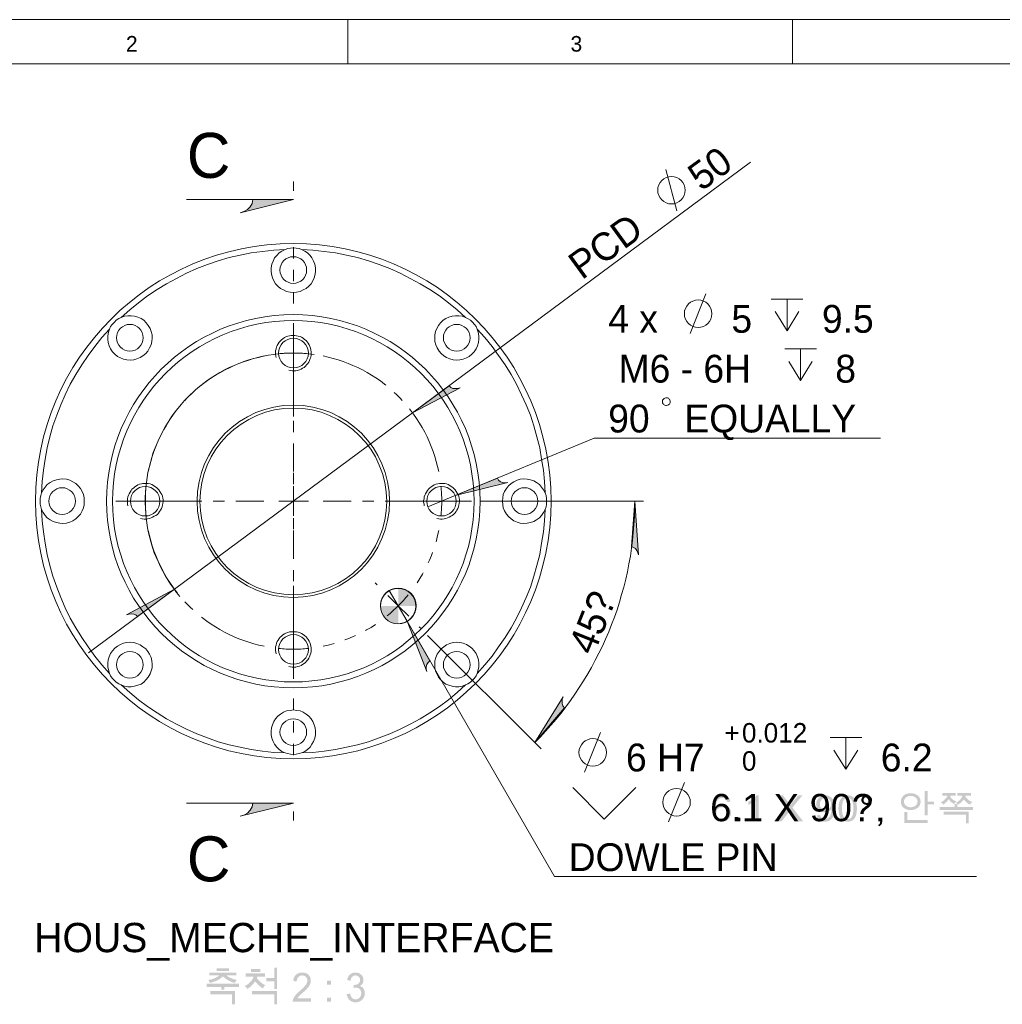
# Model space of a CAD drawing. Header units: millimetres. Extents: x 5 to 419, y 1 to 291.
# Tile 6 of 25: x 73 to 183, y 180 to 291. Entities that reach past the tile are written whole.
import ezdxf

# ---------------------------------------------------------------- set-up
doc = ezdxf.new("R2010")
doc.units = ezdxf.units.MM

msp = doc.modelspace()

# ---------------------------------------------------------------- hatches: boundary and pattern name
h = msp.add_hatch(color=7)
h.paths.add_polyline_path([(97.68, 269.35), (98.11, 269.49), (98.5, 269.7), (98.81, 270.02), (99.02, 270.4), (99.1, 270.86), (103.68, 270.86)])
h.paths.add_polyline_path([(97.68, 201.44), (98.11, 201.58), (98.5, 201.79), (98.81, 202.11), (99.02, 202.49), (99.1, 202.92), (103.68, 202.92)])
at = {"true_color": 0x808080}
h = msp.add_hatch(color=8, dxfattribs=at)
h.paths.add_polyline_path([(84.91, 224.12), (85.2, 224.19), (85.44, 224.23), (85.72, 224.19), (85.97, 224.08), (86.15, 223.91), (90.28, 226.98)])
h.paths.add_polyline_path([(122.41, 249.66), (122.13, 249.59), (121.88, 249.56), (121.6, 249.59), (121.39, 249.7), (121.18, 249.87), (117.05, 246.84)])
h = msp.add_hatch(color=8, dxfattribs=at)
h.paths.add_polyline_path([(118.67, 217.73), (118.6, 218.02), (118.6, 218.26), (118.67, 218.51), (118.82, 218.76), (119.03, 218.93), (116.45, 223.38)])
h.paths.add_polyline_path([(127.78, 239.01), (127.49, 238.97), (127.21, 239.01), (126.96, 239.08), (126.75, 239.25), (126.61, 239.5), (121.88, 237.53)])
h = msp.add_hatch(color=8, dxfattribs=at)
h.paths.add_polyline_path([(134.02, 214.88), (133.91, 214.63), (133.88, 214.38), (133.88, 214.1), (133.99, 213.85), (134.16, 213.64), (130.81, 209.73)])
h.paths.add_polyline_path([(142.49, 230.86), (142.42, 231.1), (142.31, 231.35), (142.13, 231.56), (141.92, 231.7), (141.68, 231.78), (142.06, 236.89)])
h = msp.add_hatch(color=7)
h.paths.add_polyline_path([(113.45, 225.11), (113.45, 224.9), (113.49, 224.68), (113.56, 224.47), (113.63, 224.3), (113.74, 224.12), (113.84, 223.94), (113.98, 223.77), (114.12, 223.63), (114.26, 223.48), (114.44, 223.38), (114.65, 223.27), (114.83, 223.2), (115.04, 223.17), (115.25, 223.13), (115.46, 223.1), (115.46, 225.11)])
h.paths.add_polyline_path([(117.44, 225.11), (117.44, 225.32), (117.4, 225.53), (117.37, 225.74), (117.26, 225.92), (117.19, 226.1), (117.09, 226.27), (116.95, 226.45), (116.8, 226.59), (116.63, 226.73), (116.45, 226.84), (116.28, 226.94), (116.06, 227.01), (115.85, 227.05), (115.68, 227.08), (115.46, 227.12), (115.46, 225.11)])
h = msp.add_hatch(color=8, dxfattribs=at)
h.paths.add_polyline_path([(175.71, 202.77), (175, 202.77), (175, 201.55), (174.66, 201.55), (174.66, 204.29), (175, 204.29), (175, 203.09), (175.71, 203.09)])
h.paths.add_polyline_path([(174.21, 203.09), (174.19, 202.9), (174.13, 202.72), (174.04, 202.56), (173.9, 202.41), (173.74, 202.29), (173.55, 202.21), (173.34, 202.16), (173.1, 202.14), (172.85, 202.16), (172.64, 202.21), (172.45, 202.29), (172.29, 202.41), (172.15, 202.55), (172.06, 202.72), (172, 202.9), (171.99, 203.1), (172, 203.29), (172.06, 203.47), (172.16, 203.62), (172.3, 203.77), (172.46, 203.89), (172.65, 203.97), (172.87, 204.02), (173.1, 204.04), (173.33, 204.02), (173.55, 203.97), (173.73, 203.88), (173.9, 203.77), (174.04, 203.62), (174.13, 203.46), (174.19, 203.28)])
h.paths.add_polyline_path([(173.1, 203.74), (172.95, 203.72), (172.8, 203.69), (172.67, 203.63), (172.56, 203.55), (172.46, 203.45), (172.39, 203.34), (172.35, 203.22), (172.33, 203.09), (172.35, 202.97), (172.39, 202.85), (172.46, 202.74), (172.56, 202.64), (172.68, 202.56), (172.81, 202.5), (172.95, 202.47), (173.11, 202.45), (173.26, 202.47), (173.4, 202.5), (173.53, 202.56), (173.64, 202.64), (173.74, 202.74), (173.81, 202.85), (173.85, 202.97), (173.87, 203.09), (173.85, 203.22), (173.81, 203.34), (173.74, 203.45), (173.64, 203.55), (173.52, 203.63), (173.39, 203.69), (173.25, 203.72)])
h.paths.add_polyline_path([(175, 200.7), (172.38, 200.7), (172.38, 201.93), (172.73, 201.93), (172.73, 201.02), (175, 201.02)])
h = msp.add_hatch(color=8, dxfattribs=at)
h.paths.add_polyline_path([(179.75, 202.74), (179.54, 202.87), (179.36, 203.01), (179.21, 203.17), (179.08, 203.33), (178.81, 203.03), (178.46, 202.75), (178.32, 202.87), (178.2, 202.96), (178.44, 203.11), (178.66, 203.31), (178.83, 203.54), (178.91, 203.76), (178.33, 203.76), (178.33, 204.07), (179.87, 204.07), (179.87, 203.76), (179.28, 203.76), (179.26, 203.68), (179.24, 203.64), (179.38, 203.47), (179.55, 203.31), (179.77, 203.16), (180.03, 203.03), (179.87, 202.91)])
h.paths.add_polyline_path([(177.97, 202.82), (177.77, 202.95), (177.6, 203.07), (177.48, 203.21), (177.39, 203.34), (177.09, 203.02), (176.76, 202.75), (176.68, 202.84), (176.6, 202.91), (176.54, 202.96), (176.49, 202.99), (176.78, 203.19), (177, 203.39), (177.15, 203.57), (177.22, 203.76), (176.64, 203.76), (176.64, 204.07), (178.17, 204.07), (178.17, 203.76), (177.58, 203.76), (177.57, 203.69), (177.55, 203.64), (177.65, 203.49), (177.79, 203.34), (177.98, 203.22), (178.23, 203.1), (178.1, 202.98)])
h.paths.add_polyline_path([(178.36, 202.81), (178.36, 202.48), (180.11, 202.48), (180.11, 202.16), (176.37, 202.16), (176.37, 202.48), (178.03, 202.48), (178.03, 202.81)])
h.paths.add_polyline_path([(179.3, 200.63), (179.3, 201.63), (176.79, 201.63), (176.79, 201.95), (179.63, 201.95), (179.63, 200.63)])
h = msp.add_hatch(color=8, dxfattribs=at)
h.paths.add_polyline_path([(151.18, 202.38), (151.33, 202.54), (151.51, 202.67), (151.71, 202.74), (151.95, 202.76), (152.13, 202.74), (152.31, 202.7), (152.47, 202.61), (152.61, 202.5), (152.73, 202.36), (152.82, 202.2), (152.87, 202.02), (152.88, 201.82), (152.87, 201.62), (152.82, 201.44), (152.73, 201.27), (152.61, 201.12), (152.46, 200.99), (152.29, 200.9), (152.1, 200.85), (151.89, 200.83), (151.67, 200.85), (151.46, 200.91), (151.28, 201), (151.11, 201.14), (150.96, 201.32), (150.86, 201.57), (150.8, 201.87), (150.78, 202.24), (150.8, 202.6), (150.86, 202.92), (150.95, 203.19), (151.07, 203.41), (151.24, 203.58), (151.43, 203.7), (151.66, 203.77), (151.92, 203.8), (152.09, 203.79), (152.25, 203.75), (152.4, 203.69), (152.53, 203.62), (152.64, 203.51), (152.73, 203.39), (152.79, 203.24), (152.83, 203.07), (152.44, 203.04), (152.37, 203.24), (152.25, 203.39), (152.1, 203.48), (151.9, 203.5), (151.76, 203.49), (151.62, 203.44), (151.5, 203.35), (151.38, 203.23), (151.29, 203.08), (151.22, 202.88), (151.18, 202.65)])
h.paths.add_polyline_path([(151.88, 201.12), (152.01, 201.14), (152.12, 201.17), (152.23, 201.23), (152.32, 201.32), (152.39, 201.43), (152.44, 201.54), (152.47, 201.67), (152.48, 201.8), (152.47, 201.93), (152.44, 202.06), (152.39, 202.17), (152.32, 202.27), (152.22, 202.35), (152.12, 202.4), (152, 202.44), (151.87, 202.45), (151.74, 202.44), (151.62, 202.41), (151.52, 202.35), (151.42, 202.28), (151.34, 202.18), (151.28, 202.08), (151.24, 201.95), (151.23, 201.82), (151.24, 201.68), (151.28, 201.55), (151.34, 201.43), (151.42, 201.33), (151.51, 201.24), (151.62, 201.17), (151.74, 201.14)])
h = msp.add_hatch(color=8, dxfattribs=at)
h.dxf.hatch_style = 2
h.paths.add_polyline_path([(156, 200.88), (155.61, 200.88), (155.61, 203.15), (155.45, 203.03), (155.26, 202.92), (155.05, 202.81), (154.82, 202.72), (154.82, 203.07), (155.13, 203.22), (155.39, 203.4), (155.59, 203.59), (155.74, 203.8), (156, 203.8)])
h = msp.add_hatch(color=8, dxfattribs=at)
h.dxf.hatch_style = 2
h.paths.add_polyline_path([(161, 200.88), (160.48, 200.88), (159.84, 201.7), (159.73, 201.84), (159.65, 201.96), (159.59, 202.05), (159.55, 202.11), (159.52, 202.08), (159.48, 202.02), (159.4, 201.92), (159.3, 201.78), (159.17, 201.61), (159, 201.4), (158.81, 201.16), (158.59, 200.88), (158.08, 200.88), (159.31, 202.39), (158.22, 203.78), (158.73, 203.78), (159.4, 202.92), (159.49, 202.79), (159.56, 202.68), (159.59, 202.73), (159.65, 202.8), (159.72, 202.9), (159.82, 203.02), (159.95, 203.17), (160.09, 203.35), (160.26, 203.55), (160.45, 203.78), (160.91, 203.78), (159.8, 202.42)])
h = msp.add_hatch(color=8, dxfattribs=at)
h.paths.add_polyline_path([(164.17, 202.25), (164.04, 202.09), (163.86, 201.97), (163.65, 201.89), (163.42, 201.87), (163.23, 201.88), (163.06, 201.93), (162.9, 202.01), (162.75, 202.13), (162.63, 202.27), (162.55, 202.43), (162.5, 202.61), (162.48, 202.81), (162.5, 203.02), (162.55, 203.21), (162.64, 203.37), (162.76, 203.52), (162.91, 203.64), (163.08, 203.73), (163.27, 203.78), (163.48, 203.8), (163.69, 203.78), (163.89, 203.72), (164.08, 203.62), (164.25, 203.48), (164.39, 203.3), (164.49, 203.05), (164.55, 202.75), (164.57, 202.39), (164.55, 202.02), (164.5, 201.71), (164.4, 201.44), (164.28, 201.22), (164.11, 201.05), (163.92, 200.93), (163.69, 200.85), (163.43, 200.83), (163.26, 200.84), (163.1, 200.87), (162.96, 200.93), (162.83, 201.01), (162.72, 201.11), (162.64, 201.23), (162.57, 201.38), (162.54, 201.55), (162.91, 201.58), (162.98, 201.38), (163.09, 201.24), (163.24, 201.15), (163.44, 201.12), (163.61, 201.14), (163.76, 201.2), (163.88, 201.29), (163.99, 201.42), (164.07, 201.59), (164.13, 201.78), (164.17, 202)])
h.paths.add_polyline_path([(163.51, 202.18), (163.65, 202.19), (163.77, 202.22), (163.88, 202.28), (163.97, 202.36), (164.04, 202.46), (164.1, 202.57), (164.13, 202.7), (164.14, 202.83), (164.13, 202.97), (164.1, 203.09), (164.04, 203.21), (163.97, 203.31), (163.87, 203.4), (163.77, 203.46), (163.65, 203.49), (163.52, 203.5), (163.39, 203.49), (163.27, 203.45), (163.16, 203.39), (163.07, 203.3), (162.98, 203.19), (162.92, 203.07), (162.89, 202.94), (162.88, 202.8), (162.89, 202.67), (162.92, 202.55), (162.98, 202.45), (163.06, 202.35), (163.16, 202.28), (163.27, 202.22), (163.38, 202.19)])
h = msp.add_hatch(color=8, dxfattribs=at)
h.paths.add_polyline_path([(166.01, 203.8), (166.25, 203.77), (166.47, 203.7), (166.64, 203.59), (166.79, 203.43), (166.9, 203.22), (166.99, 202.96), (167.03, 202.66), (167.05, 202.31), (167.03, 201.96), (166.98, 201.66), (166.9, 201.4), (166.78, 201.2), (166.63, 201.04), (166.45, 200.92), (166.25, 200.85), (166.01, 200.83), (165.77, 200.85), (165.56, 200.92), (165.38, 201.04), (165.23, 201.2), (165.12, 201.41), (165.04, 201.66), (164.99, 201.96), (164.97, 202.31), (164.99, 202.66), (165.04, 202.97), (165.13, 203.22), (165.24, 203.43), (165.39, 203.59), (165.57, 203.71), (165.78, 203.77)])
h.paths.add_polyline_path([(166.01, 201.12), (166.16, 201.14), (166.29, 201.19), (166.4, 201.28), (166.49, 201.4), (166.56, 201.56), (166.61, 201.77), (166.64, 202.02), (166.65, 202.31), (166.64, 202.52), (166.63, 202.7), (166.61, 202.87), (166.58, 203), (166.49, 203.22), (166.36, 203.38), (166.2, 203.47), (166.01, 203.5), (165.86, 203.49), (165.73, 203.43), (165.62, 203.34), (165.53, 203.22), (165.46, 203.06), (165.41, 202.85), (165.38, 202.6), (165.37, 202.31), (165.38, 202.11), (165.39, 201.92), (165.41, 201.76), (165.45, 201.62), (165.54, 201.4), (165.66, 201.25), (165.82, 201.15)])
h = msp.add_hatch(color=8, dxfattribs=at)
h.paths.add_polyline_path([(168.15, 203.82), (168.27, 203.81), (168.38, 203.78), (168.48, 203.73), (168.58, 203.66), (168.65, 203.57), (168.71, 203.48), (168.74, 203.38), (168.75, 203.27), (168.74, 203.16), (168.71, 203.06), (168.65, 202.97), (168.58, 202.88), (168.48, 202.81), (168.38, 202.76), (168.27, 202.73), (168.15, 202.72), (168.03, 202.73), (167.92, 202.76), (167.82, 202.81), (167.73, 202.88), (167.65, 202.97), (167.6, 203.06), (167.56, 203.16), (167.55, 203.27), (167.56, 203.38), (167.6, 203.48), (167.65, 203.58), (167.73, 203.66), (167.82, 203.73), (167.92, 203.78), (168.03, 203.81)])
h.paths.add_polyline_path([(168.15, 202.94), (168.29, 202.96), (168.41, 203.03), (168.49, 203.14), (168.52, 203.27), (168.49, 203.4), (168.41, 203.51), (168.29, 203.58), (168.15, 203.61), (168.01, 203.58), (167.89, 203.51), (167.81, 203.4), (167.79, 203.27), (167.81, 203.14), (167.89, 203.03), (168.01, 202.96)])
h = msp.add_hatch(color=8, dxfattribs=at)
h.dxf.hatch_style = 2
h.paths.add_polyline_path([(153.92, 200.88), (153.48, 200.88), (153.48, 201.29), (153.92, 201.29)])
h = msp.add_hatch(color=8, dxfattribs=at)
h.dxf.hatch_style = 2
h.paths.add_polyline_path([(169.9, 200.88), (169.87, 200.66), (169.79, 200.5), (169.67, 200.38), (169.53, 200.31), (169.43, 200.46), (169.53, 200.52), (169.61, 200.61), (169.65, 200.73), (169.67, 200.88), (169.45, 200.88), (169.45, 201.29), (169.9, 201.29)])
h = msp.add_hatch(color=7)
h.paths.add_polyline_path([(96.44, 184.02), (95.05, 184.02), (95.05, 184.33), (96.44, 184.33)])
h.paths.add_polyline_path([(97.3, 183.02), (97.17, 182.87), (97.08, 182.68), (96.71, 182.8), (96.36, 182.96), (96.04, 183.17), (95.74, 183.42), (95.45, 183.18), (95.11, 182.97), (94.72, 182.81), (94.29, 182.68), (94.21, 182.86), (94.1, 183.02), (94.49, 183.1), (94.82, 183.22), (95.12, 183.37), (95.37, 183.55), (94.23, 183.55), (94.23, 183.85), (97.26, 183.85), (97.26, 183.55), (96.11, 183.55), (96.33, 183.39), (96.6, 183.24), (96.92, 183.12)])
h.paths.add_polyline_path([(97.56, 182.24), (95.9, 182.24), (95.9, 181.94), (95.57, 181.94), (95.57, 182.24), (93.91, 182.24), (93.91, 182.6), (97.56, 182.6)])
h.paths.add_polyline_path([(96.77, 180.28), (96.77, 181.41), (94.32, 181.41), (94.32, 181.77), (97.09, 181.77), (97.09, 180.28)])
h = msp.add_hatch(color=7)
h.paths.add_polyline_path([(101.84, 181.99), (101.51, 181.99), (101.51, 182.87), (100.63, 182.87), (100.63, 183.23), (101.51, 183.23), (101.51, 184.42), (101.84, 184.42)])
h.paths.add_polyline_path([(99.94, 183.92), (98.92, 183.92), (98.92, 184.27), (99.94, 184.27)])
h.paths.add_polyline_path([(100.25, 182.05), (99.96, 182.26), (99.72, 182.46), (99.52, 182.66), (99.36, 182.86), (99.19, 182.62), (98.99, 182.4), (98.76, 182.2), (98.5, 182.01), (98.41, 182.13), (98.32, 182.23), (98.26, 182.3), (98.2, 182.34), (98.38, 182.43), (98.54, 182.54), (98.69, 182.66), (98.84, 182.81), (98.96, 182.96), (99.06, 183.11), (99.13, 183.25), (99.18, 183.4), (98.29, 183.4), (98.29, 183.75), (100.46, 183.75), (100.46, 183.4), (99.59, 183.4), (99.58, 183.32), (99.56, 183.26), (99.62, 183.16), (99.71, 183.05), (99.82, 182.93), (99.96, 182.8), (100.25, 182.57), (100.52, 182.43), (100.44, 182.36), (100.36, 182.28), (100.3, 182.17)])
h.paths.add_polyline_path([(101.52, 180.28), (101.52, 181.41), (99.01, 181.41), (99.01, 181.77), (101.84, 181.77), (101.84, 180.28)])
h = msp.add_hatch(color=7)
h.dxf.hatch_style = 2
h.paths.add_polyline_path([(105.64, 180.56), (103.59, 180.56), (103.6, 180.7), (103.63, 180.84), (103.69, 180.98), (103.77, 181.12), (103.88, 181.27), (104.03, 181.44), (104.22, 181.63), (104.45, 181.84), (104.74, 182.1), (105, 182.38), (105.11, 182.52), (105.18, 182.67), (105.23, 182.81), (105.24, 182.95), (105.23, 183.07), (105.2, 183.18), (105.15, 183.28), (105.08, 183.37), (104.99, 183.44), (104.89, 183.49), (104.78, 183.52), (104.66, 183.53), (104.53, 183.52), (104.42, 183.49), (104.32, 183.43), (104.23, 183.36), (104.15, 183.27), (104.1, 183.15), (104.06, 183.02), (104.05, 182.86), (103.66, 182.91), (103.69, 183.13), (103.75, 183.32), (103.85, 183.48), (103.97, 183.61), (104.12, 183.72), (104.28, 183.8), (104.46, 183.84), (104.67, 183.86), (104.88, 183.84), (105.07, 183.79), (105.24, 183.71), (105.38, 183.59), (105.49, 183.45), (105.57, 183.3), (105.62, 183.13), (105.63, 182.95), (105.62, 182.79), (105.58, 182.63), (105.51, 182.47), (105.42, 182.31), (105.28, 182.13), (105.1, 181.93), (104.86, 181.7), (104.56, 181.44), (104.41, 181.3), (104.28, 181.18), (104.18, 181.06), (104.12, 180.95), (105.64, 180.95)])
h = msp.add_hatch(color=7)
h.paths.add_polyline_path([(107.9, 182.48), (107.46, 182.48), (107.46, 182.94), (107.9, 182.94)])
h.paths.add_polyline_path([(107.9, 180.56), (107.46, 180.56), (107.46, 181.02), (107.9, 181.02)])
h = msp.add_hatch(color=7)
h.dxf.hatch_style = 2
h.paths.add_polyline_path([(111.13, 182.34), (111.26, 182.3), (111.38, 182.23), (111.48, 182.15), (111.56, 182.04), (111.67, 181.8), (111.71, 181.53), (111.69, 181.31), (111.63, 181.12), (111.54, 180.95), (111.4, 180.79), (111.24, 180.67), (111.06, 180.58), (110.87, 180.52), (110.66, 180.5), (110.47, 180.52), (110.29, 180.57), (110.13, 180.65), (109.99, 180.76), (109.87, 180.89), (109.78, 181.05), (109.71, 181.23), (109.67, 181.43), (110.06, 181.48), (110.09, 181.33), (110.14, 181.2), (110.2, 181.09), (110.27, 181), (110.35, 180.93), (110.44, 180.88), (110.55, 180.85), (110.66, 180.84), (110.79, 180.85), (110.91, 180.89), (111.02, 180.95), (111.12, 181.03), (111.2, 181.14), (111.26, 181.25), (111.29, 181.38), (111.3, 181.52), (111.29, 181.65), (111.26, 181.77), (111.21, 181.88), (111.13, 181.98), (111.04, 182.06), (110.94, 182.11), (110.82, 182.15), (110.69, 182.16), (110.57, 182.15), (110.43, 182.11), (110.47, 182.47), (110.61, 182.47), (110.71, 182.48), (110.81, 182.51), (110.91, 182.56), (111.01, 182.63), (111.09, 182.73), (111.15, 182.86), (111.16, 183.02), (111.16, 183.13), (111.13, 183.23), (111.08, 183.32), (111.01, 183.39), (110.85, 183.49), (110.66, 183.53), (110.55, 183.52), (110.45, 183.49), (110.36, 183.44), (110.28, 183.37), (110.21, 183.29), (110.16, 183.19), (110.12, 183.07), (110.1, 182.93), (109.72, 183.01), (109.76, 183.21), (109.83, 183.38), (109.93, 183.53), (110.04, 183.65), (110.18, 183.74), (110.32, 183.81), (110.48, 183.85), (110.65, 183.86), (110.83, 183.84), (111, 183.8), (111.16, 183.72), (111.29, 183.61), (111.41, 183.48), (111.49, 183.34), (111.54, 183.18), (111.55, 183.01), (111.53, 182.79), (111.45, 182.61), (111.32, 182.46)])

# ---------------------------------------------------------------- linework, layer by layer
at = {"color": 9, "lineweight": 0, "true_color": 0xc0c0c0}
for points in [[(415.29, 291.08), (5.29, 291.08)], [(109.78, 291.08), (109.78, 286.1)], [(159.81, 286.1), (159.81, 291.08)], [(410.28, 286.1), (10.3, 286.1)]]:
    msp.add_lwpolyline(points, dxfattribs=at)
at = {"color": 8, "lineweight": 0, "true_color": 0x808080}
for points in [[(117.05, 246.84), (155.08, 275.03)], [(146.79, 269.56), (145.56, 274.21)], [(148.31, 255.76), (150.07, 260.21)], [(157.41, 259.64), (160.97, 259.64)], [(159.21, 259.64), (159.21, 256.08)], [(157.87, 258.23), (159.21, 256.08)], [(160.51, 258.23), (159.21, 256.08)], [(158.93, 254.04), (162.49, 254.04)], [(160.69, 254.04), (160.69, 250.47)], [(106.01, 253.4), (105.41, 253.47), (104.85, 253.51), (104.28, 253.54), (103.72, 253.54), (103.12, 253.54), (102.55, 253.51), (101.99, 253.47), (101.42, 253.4), (100.86, 253.33), (100.29, 253.22), (99.73, 253.08), (99.17, 252.94), (98.64, 252.77), (98.07, 252.59), (97.54, 252.38), (97.01, 252.17), (96.48, 251.92), (95.99, 251.67), (95.46, 251.39), (94.97, 251.11), (94.51, 250.82), (94.02, 250.47), (93.56, 250.15), (93.1, 249.8), (92.67, 249.41), (92.25, 249.03), (91.83, 248.64), (91.44, 248.21), (91.05, 247.79), (90.7, 247.37), (90.35, 246.91), (89.99, 246.45), (89.68, 245.96), (89.39, 245.46), (89.08, 244.97), (88.83, 244.47), (88.58, 243.95), (88.34, 243.42), (88.12, 242.89), (87.91, 242.36), (87.74, 241.83), (87.59, 241.26), (87.45, 240.7), (87.31, 240.14), (87.21, 239.57), (87.14, 239.01), (87.07, 238.44), (87.03, 237.88), (87, 237.31), (87, 236.71), (87.03, 236.15), (87.07, 235.59), (87.1, 235.02), (87.17, 234.46), (87.28, 233.89), (87.38, 233.33), (87.52, 232.76), (87.67, 232.2), (87.84, 231.67), (88.02, 231.1), (88.23, 230.58), (88.48, 230.05), (88.72, 229.52), (88.97, 229.02), (89.25, 228.53), (89.53, 228.04), (89.85, 227.54), (90.21, 227.08), (90.52, 226.62), (90.91, 226.17)], [(159.38, 252.62), (160.69, 250.47)], [(162.03, 252.62), (160.69, 250.47)], [(117.05, 246.84), (90.28, 226.98)], [(121.88, 237.53), (137.48, 243.98)], [(137.48, 243.98), (169.69, 243.98)], [(118.78, 236.26), (121.88, 237.53)], [(124.67, 236.89), (143.05, 236.89)], [(130.81, 209.73), (131.44, 210.36), (132.04, 211.03), (132.64, 211.7), (133.21, 212.37), (133.77, 213.04), (134.3, 213.75), (134.83, 214.45), (135.33, 215.19), (135.82, 215.94), (136.31, 216.68), (136.77, 217.45), (137.2, 218.19), (137.62, 219), (138.04, 219.78), (138.43, 220.59), (138.78, 221.37), (139.14, 222.21), (139.45, 223.03), (139.77, 223.84), (140.09, 224.68), (140.34, 225.53), (140.58, 226.38), (140.83, 227.22), (141.04, 228.11), (141.25, 228.95), (141.39, 229.83), (141.57, 230.72), (141.71, 231.6), (141.82, 232.48), (141.89, 233.36), (141.96, 234.24), (142.03, 235.13), (142.06, 236.01), (142.06, 236.89)], [(90.28, 226.98), (80.64, 219.82)], [(114.44, 226.84), (116.45, 223.38)], [(116.45, 223.38), (133.03, 194.66)], [(118.75, 221.79), (131.52, 209.02)], [(136.42, 206.41), (138.22, 210.86)], [(164.04, 210.29), (167.6, 210.29)], [(165.81, 210.29), (165.81, 206.73)], [(164.47, 208.88), (165.81, 206.73)], [(167.15, 208.88), (165.81, 206.73)], [(145.87, 200.8), (147.67, 205.25)], [(135.11, 204.68), (138.64, 201.12)], [(138.64, 201.12), (142.2, 204.68)], [(133.03, 194.66), (180.48, 194.66)]]:
    msp.add_lwpolyline(points, dxfattribs=at)
at = {"color": 7, "lineweight": 0}
for points in [[(103.69, 272.87), (103.69, 271.83)], [(91.65, 270.86), (103.68, 270.86)], [(102.73, 265.22), (101.46, 265.15), (100.19, 265.01), (98.92, 264.83), (97.68, 264.58), (96.45, 264.3), (95.21, 263.95), (94.02, 263.52), (92.82, 263.07), (91.65, 262.57), (90.52, 261.97), (89.39, 261.37), (88.34, 260.7), (87.28, 260), (86.25, 259.22), (85.27, 258.44), (84.31, 257.56)], [(102.73, 265.22), (102.38, 265.04), (102.06, 264.83), (101.81, 264.55), (101.56, 264.27), (101.39, 263.91), (101.25, 263.56), (101.18, 263.17), (101.18, 262.78), (101.21, 262.43), (101.32, 262.04), (101.46, 261.69), (101.67, 261.37), (101.92, 261.09), (102.23, 260.84), (102.55, 260.67), (102.91, 260.49), (103.29, 260.42), (103.68, 260.39), (104.03, 260.42), (104.42, 260.49), (104.78, 260.67), (105.09, 260.84), (105.41, 261.09), (105.66, 261.37), (105.87, 261.69), (106.01, 262.04), (106.12, 262.43), (106.15, 262.78), (106.15, 263.17), (106.08, 263.56), (105.94, 263.91), (105.76, 264.27), (105.55, 264.55), (105.27, 264.83), (104.95, 265.04), (104.6, 265.22)], [(104.6, 265.22), (104.32, 265.32), (104, 265.36), (103.68, 265.39), (103.33, 265.36), (103.05, 265.32), (102.73, 265.22)], [(103.69, 265.48), (103.69, 264.21)], [(123.01, 257.56), (122.1, 258.44), (121.11, 259.22), (120.09, 260), (119.03, 260.7), (117.93, 261.37), (116.8, 261.97), (115.68, 262.57), (114.51, 263.07), (113.31, 263.52), (112.11, 263.95), (110.88, 264.3), (109.64, 264.58), (108.41, 264.83), (107.14, 265.01), (105.87, 265.15), (104.6, 265.22)], [(103.69, 262.94), (103.69, 261.67)], [(103.69, 260.4), (103.69, 259.13)], [(82.97, 256.26), (82.87, 255.91), (82.8, 255.52), (82.8, 255.13), (82.83, 254.74), (82.94, 254.39), (83.11, 254.04), (83.33, 253.72), (83.57, 253.44), (83.89, 253.19), (84.21, 253.01), (84.56, 252.87), (84.95, 252.8), (85.34, 252.77), (85.72, 252.8), (86.08, 252.91), (86.43, 253.05), (86.75, 253.26), (87.07, 253.51), (87.31, 253.79), (87.49, 254.14), (87.67, 254.49), (87.74, 254.85), (87.77, 255.23), (87.77, 255.62), (87.67, 255.98), (87.56, 256.33), (87.35, 256.68), (87.1, 256.96), (86.85, 257.25), (86.54, 257.46), (86.18, 257.6), (85.8, 257.7), (85.44, 257.77), (85.05, 257.77), (84.67, 257.7), (84.31, 257.56)], [(84.31, 257.56), (84.03, 257.46), (83.75, 257.25), (83.54, 257.03), (83.29, 256.79), (83.11, 256.54), (82.97, 256.26)], [(123.01, 257.56), (122.66, 257.7), (122.27, 257.77), (121.92, 257.77), (121.53, 257.7), (121.14, 257.6), (120.83, 257.46), (120.51, 257.25), (120.23, 256.96), (119.98, 256.68), (119.8, 256.33), (119.66, 255.98), (119.59, 255.62), (119.56, 255.23), (119.59, 254.85), (119.7, 254.49), (119.84, 254.14), (120.05, 253.79), (120.3, 253.51), (120.58, 253.26), (120.9, 253.05), (121.25, 252.91), (121.64, 252.8), (121.99, 252.77), (122.38, 252.8), (122.77, 252.87), (123.12, 253.01), (123.44, 253.19), (123.75, 253.44), (124, 253.72), (124.21, 254.04), (124.39, 254.39), (124.5, 254.74), (124.53, 255.13), (124.53, 255.52), (124.46, 255.91), (124.35, 256.26)], [(124.35, 256.26), (124.21, 256.54), (124.04, 256.79), (123.83, 257.03), (123.58, 257.25), (123.33, 257.42), (123.01, 257.56)], [(82.97, 256.26), (82.13, 255.31), (81.32, 254.32), (80.57, 253.29), (79.87, 252.24), (79.2, 251.14), (78.56, 250.05), (78, 248.88), (77.51, 247.72), (77.05, 246.56), (76.62, 245.36), (76.27, 244.12), (75.99, 242.89), (75.74, 241.62), (75.56, 240.38), (75.42, 239.11), (75.35, 237.84)], [(103.69, 255.24), (103.69, 256.91)], [(131.97, 237.84), (131.9, 239.11), (131.8, 240.38), (131.59, 241.62), (131.37, 242.89), (131.06, 244.12), (130.7, 245.36), (130.32, 246.56), (129.86, 247.72), (129.33, 248.88), (128.76, 250.05), (128.16, 251.14), (127.49, 252.24), (126.75, 253.29), (126.01, 254.32), (125.2, 255.31), (124.35, 256.26)], [(103.15, 251.64), (103.36, 251.6), (103.54, 251.57), (103.75, 251.57), (103.96, 251.57), (104.14, 251.6), (104.35, 251.67), (104.53, 251.74), (104.7, 251.85), (104.88, 251.95), (105.02, 252.09), (105.16, 252.24), (105.3, 252.38), (105.41, 252.55), (105.48, 252.73), (105.55, 252.94), (105.62, 253.12), (105.66, 253.33), (105.66, 253.51), (105.66, 253.72), (105.62, 253.93), (105.59, 254.11), (105.52, 254.32), (105.45, 254.49), (105.34, 254.67), (105.23, 254.81), (105.09, 254.99), (104.92, 255.09), (104.78, 255.23), (104.6, 255.34), (104.42, 255.41), (104.21, 255.48), (104.03, 255.52), (103.82, 255.55), (103.61, 255.55), (103.43, 255.55), (103.22, 255.52), (103.05, 255.45), (102.83, 255.38), (102.66, 255.31), (102.48, 255.16), (102.34, 255.06), (102.2, 254.92), (102.06, 254.78), (101.95, 254.6), (101.85, 254.42), (101.78, 254.25), (101.74, 254.04), (101.67, 253.82), (101.67, 253.65), (101.67, 253.44), (101.71, 253.22), (101.74, 253.05)], [(103.68, 253.54), (103.68, 255.23)], [(100.37, 253.24), (99.8, 253.12), (99.22, 252.97), (98.66, 252.8), (98.1, 252.61), (97.54, 252.4), (97, 252.18), (96.46, 251.93), (95.93, 251.66), (95.41, 251.38), (94.91, 251.08), (94.41, 250.76), (93.92, 250.42), (93.45, 250.06), (93.32, 249.96)], [(103.68, 253.54), (103.47, 253.54), (103.26, 253.54), (103.05, 253.54), (102.83, 253.54), (102.62, 253.54), (102.41, 253.51), (102.2, 253.51), (101.99, 253.47)], [(103.68, 253.54), (103.89, 253.54), (104.07, 253.54), (104.28, 253.54), (104.49, 253.54), (104.7, 253.54), (104.92, 253.51), (105.13, 253.51), (105.34, 253.47)], [(103.68, 253.54), (103.68, 251.88)], [(103.69, 252.78), (103.69, 251.51)], [(114.05, 249.96), (113.92, 250.06), (113.45, 250.42), (112.96, 250.76), (112.46, 251.08), (111.96, 251.38), (111.44, 251.66), (110.91, 251.93), (110.37, 252.18), (109.83, 252.4), (109.27, 252.61), (108.71, 252.8), (108.15, 252.97), (107.57, 253.12), (107, 253.24)], [(103.69, 251.91), (103.69, 250.24)], [(103.69, 247.21), (103.69, 250.36)], [(103.69, 250.24), (103.69, 248.97)], [(92.36, 249.13), (92.11, 248.9), (91.69, 248.48), (91.46, 248.24)], [(115.91, 248.24), (115.68, 248.48), (115.26, 248.9), (115.01, 249.13)], [(90.63, 247.27), (90.53, 247.14), (90.18, 246.67), (89.84, 246.19), (89.52, 245.69), (89.22, 245.18), (88.93, 244.66), (88.67, 244.13), (88.42, 243.6), (88.19, 243.05), (87.98, 242.5), (87.79, 241.94), (87.63, 241.37), (87.48, 240.8), (87.35, 240.22)], [(103.69, 247.7), (103.69, 246.43)], [(120.02, 240.22), (119.89, 240.8), (119.74, 241.37), (119.58, 241.94), (119.39, 242.5), (119.18, 243.05), (118.95, 243.6), (118.7, 244.13), (118.44, 244.66), (118.15, 245.18), (117.85, 245.69), (117.53, 246.19), (117.19, 246.67), (116.84, 247.14), (116.74, 247.27)], [(103.69, 244.67), (103.69, 245.94)], [(103.69, 240.24), (103.69, 243.4)], [(75.35, 235.97), (75.53, 235.62), (75.74, 235.3), (75.99, 235.02), (76.31, 234.81), (76.66, 234.6), (77.01, 234.49), (77.4, 234.42), (77.75, 234.39), (78.14, 234.42), (78.53, 234.53), (78.85, 234.7), (79.2, 234.91), (79.48, 235.16), (79.73, 235.44), (79.9, 235.8), (80.05, 236.15), (80.15, 236.5), (80.15, 236.89), (80.15, 237.28), (80.05, 237.63), (79.9, 237.98), (79.73, 238.34), (79.48, 238.62), (79.2, 238.87), (78.85, 239.08), (78.53, 239.25), (78.14, 239.36), (77.75, 239.4), (77.4, 239.36), (77.01, 239.29), (76.66, 239.18), (76.31, 239.01), (75.99, 238.76), (75.74, 238.48), (75.53, 238.16), (75.35, 237.84)], [(103.69, 240.08), (103.69, 238.81)], [(131.97, 237.84), (131.8, 238.16), (131.59, 238.48), (131.34, 238.76), (131.02, 239.01), (130.7, 239.18), (130.32, 239.29), (129.96, 239.36), (129.58, 239.4), (129.19, 239.36), (128.83, 239.25), (128.48, 239.08), (128.16, 238.87), (127.88, 238.62), (127.64, 238.34), (127.42, 237.98), (127.28, 237.63), (127.21, 237.28), (127.18, 236.89), (127.21, 236.5), (127.28, 236.15), (127.42, 235.8), (127.64, 235.44), (127.88, 235.16), (128.16, 234.91), (128.48, 234.7), (128.83, 234.53), (129.19, 234.42), (129.58, 234.39), (129.96, 234.42), (130.32, 234.49), (130.7, 234.6), (131.02, 234.81), (131.34, 235.02), (131.59, 235.3), (131.8, 235.62), (131.97, 235.97)], [(86.47, 234.95), (86.68, 234.91), (86.89, 234.88), (87.07, 234.88), (87.28, 234.91), (87.49, 234.95), (87.67, 235.02), (87.84, 235.09), (88.02, 235.2), (88.19, 235.3), (88.37, 235.41), (88.51, 235.55), (88.62, 235.73), (88.72, 235.9), (88.83, 236.08), (88.9, 236.26), (88.94, 236.47), (88.97, 236.64), (89.01, 236.85), (89.01, 237.07), (88.97, 237.24), (88.94, 237.45), (88.86, 237.63), (88.76, 237.81), (88.65, 237.98), (88.55, 238.16), (88.41, 238.3), (88.27, 238.44), (88.09, 238.55), (87.95, 238.65), (87.74, 238.76), (87.56, 238.83), (87.35, 238.87), (87.17, 238.9), (86.96, 238.9), (86.75, 238.87), (86.57, 238.83), (86.36, 238.8), (86.18, 238.72), (86.01, 238.62), (85.83, 238.51), (85.69, 238.37), (85.51, 238.23), (85.41, 238.09), (85.3, 237.91), (85.2, 237.74), (85.13, 237.56), (85.05, 237.38), (85.02, 237.17), (85.02, 236.96), (85.02, 236.78), (85.02, 236.57), (85.05, 236.36)], [(87.02, 236.91), (87.02, 237.12), (87.02, 237.33), (87.03, 237.53), (87.04, 237.74), (87.05, 237.95), (87.07, 238.16), (87.08, 238.37), (87.1, 238.57)], [(103.69, 236.91), (103.69, 238.58)], [(119.8, 234.95), (120.02, 234.91), (120.23, 234.88), (120.4, 234.88), (120.61, 234.91), (120.83, 234.95), (121, 235.02), (121.18, 235.09), (121.36, 235.2), (121.53, 235.3), (121.67, 235.41), (121.81, 235.55), (121.96, 235.73), (122.06, 235.9), (122.17, 236.08), (122.24, 236.26), (122.27, 236.47), (122.31, 236.64), (122.34, 236.85), (122.34, 237.07), (122.31, 237.24), (122.27, 237.45), (122.2, 237.63), (122.1, 237.81), (121.99, 237.98), (121.88, 238.16), (121.74, 238.3), (121.6, 238.44), (121.43, 238.55), (121.25, 238.65), (121.07, 238.76), (120.9, 238.83), (120.69, 238.87), (120.51, 238.9), (120.3, 238.9), (120.09, 238.87), (119.91, 238.83), (119.7, 238.8), (119.52, 238.72), (119.34, 238.62), (119.17, 238.51), (118.99, 238.37), (118.85, 238.23), (118.75, 238.09), (118.64, 237.91), (118.53, 237.74), (118.46, 237.56), (118.39, 237.38), (118.36, 237.17), (118.32, 236.96), (118.32, 236.78), (118.36, 236.57), (118.39, 236.36)], [(120.35, 236.91), (120.35, 237.12), (120.35, 237.33), (120.34, 237.53), (120.33, 237.74), (120.32, 237.95), (120.3, 238.16), (120.29, 238.37), (120.27, 238.57)], [(75.35, 237.84), (75.25, 237.53), (75.18, 237.21), (75.18, 236.89), (75.18, 236.57), (75.25, 236.26), (75.35, 235.97)], [(103.69, 237.54), (103.69, 236.27)], [(131.97, 235.97), (132.08, 236.26), (132.15, 236.57), (132.15, 236.89), (132.15, 237.21), (132.08, 237.53), (131.97, 237.84)], [(85.35, 236.91), (83.69, 236.91)], [(87.02, 236.91), (85.35, 236.91)], [(87.02, 236.91), (87.02, 236.7), (87.02, 236.49), (87.03, 236.29), (87.04, 236.08), (87.05, 235.87), (87.07, 235.66), (87.08, 235.45), (87.1, 235.25)], [(87.02, 236.91), (88.69, 236.91)], [(88.69, 236.91), (90.35, 236.91)], [(93.39, 236.91), (90.23, 236.91)], [(95.93, 236.91), (94.66, 236.91)], [(100.35, 236.91), (97.2, 236.91)], [(103.69, 236.91), (102.02, 236.91)], [(103.69, 236.91), (103.69, 235.24)], [(103.69, 236.91), (105.35, 236.91)], [(107.02, 236.91), (110.17, 236.91)], [(111.44, 236.91), (112.71, 236.91)], [(113.98, 236.91), (117.14, 236.91)], [(118.69, 236.91), (117.02, 236.91)], [(120.35, 236.91), (118.69, 236.91)], [(120.35, 236.91), (120.35, 236.7), (120.35, 236.49), (120.34, 236.29), (120.33, 236.08), (120.32, 235.87), (120.3, 235.66), (120.29, 235.45), (120.27, 235.25)], [(120.35, 236.91), (122.02, 236.91)], [(122.02, 236.91), (123.69, 236.91)], [(75.35, 235.97), (75.42, 234.67), (75.56, 233.43), (75.74, 232.16), (75.99, 230.89), (76.27, 229.66), (76.62, 228.46), (77.05, 227.22), (77.51, 226.06), (78, 224.9), (78.56, 223.73), (79.2, 222.64), (79.87, 221.54), (80.57, 220.49), (81.32, 219.46), (82.13, 218.48), (82.97, 217.52)], [(103.69, 235), (103.69, 233.73)], [(124.35, 217.52), (125.2, 218.48), (126.01, 219.46), (126.75, 220.49), (127.49, 221.54), (128.16, 222.64), (128.76, 223.73), (129.33, 224.9), (129.86, 226.06), (130.32, 227.22), (130.7, 228.46), (131.06, 229.66), (131.37, 230.89), (131.59, 232.16), (131.8, 233.43), (131.9, 234.67), (131.97, 235.97)], [(87.35, 233.6), (87.48, 233.02), (87.63, 232.45), (87.79, 231.88), (87.98, 231.32), (88.19, 230.77), (88.42, 230.22), (88.67, 229.69), (88.93, 229.16), (89.22, 228.64), (89.52, 228.13), (89.84, 227.63), (90.18, 227.15), (90.53, 226.68), (90.63, 226.55)], [(103.69, 233.58), (103.69, 230.42)], [(119.71, 232.33), (119.75, 232.46), (119.89, 233.03), (120.02, 233.6)], [(118.83, 229.95), (118.97, 230.26), (119.19, 230.8), (119.31, 231.12)], [(103.69, 229.15), (103.69, 227.88)], [(117.58, 227.7), (117.89, 228.19), (118.19, 228.7), (118.25, 228.82)], [(103.69, 227.38), (103.69, 226.11)], [(113.11, 227.48), (112.88, 227.72)], [(103.69, 226.61), (103.69, 223.46)], [(115.46, 227.12), (115.25, 227.08), (115.04, 227.05), (114.83, 227.01), (114.65, 226.94), (114.44, 226.84), (114.26, 226.73), (114.12, 226.59), (113.98, 226.45), (113.84, 226.27), (113.74, 226.1), (113.63, 225.92), (113.56, 225.74), (113.49, 225.53), (113.45, 225.32), (113.45, 225.11)], [(115.47, 225.12), (114.29, 226.3)], [(115.47, 225.12), (115.62, 225.27), (115.76, 225.42), (115.9, 225.57), (116.04, 225.73), (116.18, 225.88), (116.32, 226.04), (116.46, 226.2), (116.59, 226.36)], [(91.46, 225.58), (91.69, 225.34), (92.11, 224.92), (92.36, 224.69)], [(115.47, 225.12), (115.32, 224.98), (115.17, 224.83), (115.02, 224.69), (114.87, 224.55), (114.71, 224.41), (114.55, 224.27), (114.4, 224.14), (114.23, 224.01)], [(115.46, 223.1), (115.68, 223.13), (115.85, 223.17), (116.06, 223.2), (116.28, 223.27), (116.45, 223.38), (116.63, 223.48), (116.8, 223.63), (116.95, 223.77), (117.09, 223.94), (117.19, 224.12), (117.26, 224.3), (117.37, 224.47), (117.4, 224.68), (117.44, 224.9), (117.44, 225.11)], [(115.47, 225.12), (116.65, 223.95)], [(93.32, 223.86), (93.45, 223.76), (93.92, 223.4), (94.41, 223.06), (94.91, 222.74), (95.41, 222.44), (95.93, 222.16), (96.46, 221.89), (97, 221.64), (97.54, 221.42), (98.1, 221.21), (98.66, 221.02), (99.22, 220.85), (99.8, 220.7), (100.37, 220.58)], [(103.69, 224.84), (103.69, 223.57)], [(103.69, 221.91), (103.69, 223.58)], [(111.78, 222.34), (111.9, 222.41), (112.4, 222.7), (112.89, 223.02)], [(117.83, 222.77), (118.06, 222.53)], [(103.15, 218.3), (103.36, 218.26), (103.54, 218.23), (103.75, 218.23), (103.96, 218.23), (104.14, 218.3), (104.35, 218.33), (104.53, 218.4), (104.7, 218.51), (104.88, 218.62), (105.02, 218.76), (105.16, 218.9), (105.3, 219.04), (105.41, 219.22), (105.48, 219.39), (105.55, 219.6), (105.62, 219.78), (105.66, 219.99), (105.66, 220.17), (105.66, 220.38), (105.62, 220.59), (105.59, 220.77), (105.52, 220.98), (105.45, 221.16), (105.34, 221.33), (105.23, 221.47), (105.09, 221.65), (104.92, 221.79), (104.78, 221.9), (104.6, 222), (104.42, 222.07), (104.21, 222.14), (104.03, 222.18), (103.82, 222.21), (103.61, 222.21), (103.43, 222.21), (103.22, 222.18), (103.05, 222.11), (102.83, 222.04), (102.66, 221.97), (102.48, 221.86), (102.34, 221.72), (102.2, 221.58), (102.06, 221.44), (101.95, 221.26), (101.85, 221.09), (101.78, 220.91), (101.74, 220.7), (101.67, 220.52), (101.67, 220.31), (101.67, 220.1), (101.71, 219.92), (101.74, 219.71)], [(103.69, 222.3), (103.69, 221.03)], [(103.69, 220.24), (103.69, 221.91)], [(109.47, 221.28), (109.79, 221.4), (110.33, 221.63), (110.64, 221.77)], [(84.31, 216.22), (84.67, 216.08), (85.05, 216.01), (85.44, 216.01), (85.8, 216.08), (86.18, 216.18), (86.54, 216.32), (86.85, 216.53), (87.1, 216.82), (87.35, 217.1), (87.56, 217.45), (87.67, 217.81), (87.77, 218.16), (87.77, 218.55), (87.74, 218.93), (87.67, 219.32), (87.49, 219.67), (87.31, 219.99), (87.07, 220.27), (86.75, 220.52), (86.43, 220.73), (86.08, 220.87), (85.72, 220.98), (85.34, 221.02), (84.95, 220.98), (84.56, 220.91), (84.21, 220.77), (83.89, 220.59), (83.57, 220.34), (83.33, 220.06), (83.11, 219.75), (82.94, 219.39), (82.83, 219.04), (82.8, 218.65), (82.8, 218.26), (82.87, 217.91), (82.97, 217.52)], [(107, 220.58), (107.57, 220.7), (108.13, 220.85), (108.26, 220.89)], [(124.35, 217.52), (124.46, 217.91), (124.53, 218.26), (124.53, 218.65), (124.5, 219.04), (124.39, 219.39), (124.21, 219.75), (124, 220.06), (123.75, 220.34), (123.44, 220.59), (123.12, 220.77), (122.77, 220.91), (122.38, 220.98), (121.99, 221.02), (121.64, 220.98), (121.25, 220.87), (120.9, 220.73), (120.58, 220.52), (120.3, 220.27), (120.05, 219.99), (119.84, 219.67), (119.7, 219.32), (119.59, 218.93), (119.56, 218.55), (119.59, 218.16), (119.66, 217.81), (119.8, 217.45), (119.98, 217.1), (120.23, 216.82), (120.51, 216.53), (120.83, 216.32), (121.14, 216.18), (121.53, 216.08), (121.92, 216.01), (122.27, 216.01), (122.66, 216.08), (123.01, 216.22)], [(103.69, 220.24), (103.48, 220.24), (103.27, 220.25), (103.06, 220.25), (102.85, 220.26), (102.64, 220.28), (102.44, 220.29), (102.23, 220.31), (102.02, 220.33)], [(103.69, 220.24), (103.89, 220.24), (104.1, 220.25), (104.31, 220.25), (104.52, 220.26), (104.73, 220.28), (104.93, 220.29), (105.14, 220.31), (105.35, 220.33)], [(103.69, 220.24), (103.69, 218.58)], [(103.69, 218.58), (103.69, 216.91)], [(82.97, 217.52), (83.11, 217.24), (83.29, 216.99), (83.5, 216.75), (83.75, 216.53), (84.03, 216.36), (84.31, 216.22)], [(123.01, 216.22), (123.3, 216.36), (123.58, 216.53), (123.83, 216.75), (124.04, 216.99), (124.21, 217.24), (124.35, 217.52)], [(84.31, 216.22), (85.27, 215.37), (86.25, 214.56), (87.28, 213.78), (88.34, 213.08), (89.39, 212.41), (90.52, 211.81), (91.65, 211.24), (92.82, 210.71), (94.02, 210.26), (95.21, 209.83), (96.45, 209.48), (97.68, 209.2), (98.92, 208.95), (100.19, 208.77), (101.46, 208.63), (102.73, 208.56)], [(104.6, 208.56), (105.87, 208.63), (107.14, 208.77), (108.41, 208.95), (109.64, 209.2), (110.88, 209.48), (112.11, 209.83), (113.31, 210.26), (114.51, 210.71), (115.68, 211.24), (116.8, 211.81), (117.93, 212.41), (119.03, 213.08), (120.09, 213.78), (121.11, 214.56), (122.1, 215.37), (123.01, 216.22)], [(103.69, 214.68), (103.69, 213.41)], [(104.6, 208.56), (104.95, 208.74), (105.27, 208.95), (105.55, 209.23), (105.76, 209.55), (105.94, 209.87), (106.08, 210.22), (106.15, 210.61), (106.15, 211), (106.12, 211.38), (106.01, 211.74), (105.87, 212.09), (105.66, 212.41), (105.41, 212.69), (105.09, 212.94), (104.78, 213.15), (104.42, 213.29), (104.03, 213.36), (103.68, 213.4), (103.29, 213.36), (102.91, 213.29), (102.55, 213.15), (102.23, 212.94), (101.92, 212.69), (101.67, 212.41), (101.46, 212.09), (101.32, 211.74), (101.21, 211.38), (101.18, 211), (101.18, 210.61), (101.25, 210.22), (101.39, 209.87), (101.56, 209.55), (101.81, 209.23), (102.06, 208.95), (102.38, 208.74), (102.73, 208.56)], [(103.69, 212.14), (103.69, 210.87)], [(103.69, 209.6), (103.69, 208.33)], [(102.73, 208.56), (103.01, 208.49), (103.33, 208.42), (103.65, 208.39), (104, 208.42), (104.32, 208.49), (104.6, 208.56)], [(91.65, 202.92), (103.68, 202.92)], [(103.69, 201.98), (103.69, 200.95)]]:
    msp.add_lwpolyline(points, dxfattribs=at)
for points in [[(97.68, 269.35), (98.11, 269.49), (98.5, 269.7), (98.81, 270.02), (99.02, 270.4), (99.1, 270.86), (103.68, 270.86)], [(97.68, 201.44), (98.11, 201.58), (98.5, 201.79), (98.81, 202.11), (99.02, 202.49), (99.1, 202.92), (103.68, 202.92)]]:
    msp.add_lwpolyline(points, close=True, dxfattribs=at)
at = {"color": 8, "lineweight": 0, "true_color": 0x808080}
for points in [[(122.41, 249.66), (122.13, 249.59), (121.88, 249.56), (121.6, 249.59), (121.39, 249.7), (121.18, 249.87), (117.05, 246.84)], [(146.05, 248.11), (146.05, 248.18), (146.01, 248.28), (145.98, 248.36), (145.91, 248.43), (145.84, 248.5), (145.73, 248.53), (145.63, 248.53), (145.56, 248.53), (145.45, 248.5), (145.38, 248.46), (145.31, 248.39), (145.24, 248.32), (145.2, 248.25), (145.17, 248.14), (145.17, 248.04), (145.2, 247.97), (145.24, 247.86), (145.31, 247.79), (145.38, 247.72), (145.45, 247.69), (145.56, 247.65), (145.63, 247.65), (145.73, 247.69), (145.84, 247.72), (145.91, 247.76), (145.98, 247.83), (146.01, 247.9), (146.05, 248)], [(127.78, 239.01), (127.49, 238.97), (127.21, 239.01), (126.96, 239.08), (126.75, 239.25), (126.61, 239.5), (121.88, 237.53)], [(142.49, 230.86), (142.42, 231.1), (142.31, 231.35), (142.13, 231.56), (141.92, 231.7), (141.68, 231.78), (142.06, 236.89)], [(84.91, 224.12), (85.2, 224.19), (85.44, 224.23), (85.72, 224.19), (85.97, 224.08), (86.15, 223.91), (90.28, 226.98)], [(118.67, 217.73), (118.6, 218.02), (118.6, 218.26), (118.67, 218.51), (118.82, 218.76), (119.03, 218.93), (116.45, 223.38)], [(134.02, 214.88), (133.91, 214.63), (133.88, 214.38), (133.88, 214.1), (133.99, 213.85), (134.16, 213.64), (130.81, 209.73)]]:
    msp.add_lwpolyline(points, close=True, dxfattribs=at)
for centre in [(146.19, 271.89), (149.19, 257.99), (137.34, 208.63), (146.76, 203.02)]:
    msp.add_circle(centre, 1.55, dxfattribs=at)
at = {"color": 7, "lineweight": 0}
for centre, radius in [((103.66, 236.89), 28.99), ((103.66, 262.91), 1.5), ((103.66, 236.89), 21), ((103.66, 236.89), 20.33), ((85.28, 255.29), 1.5), ((122.04, 255.29), 1.5), ((103.68, 253.56), 1.67), ((103.66, 236.89), 10.82), ((103.66, 236.87), 10.5), ((77.66, 236.91), 1.5), ((87, 236.89), 1.66), ((120.33, 236.89), 1.66), ((129.66, 236.91), 1.5), ((115.46, 225.11), 2.01), ((115.45, 225.09), 1.99), ((103.68, 220.22), 1.67), ((85.28, 218.49), 1.5), ((122.04, 218.49), 1.5), ((103.66, 210.91), 1.5)]:
    msp.add_circle(centre, radius, dxfattribs=at)

# ---------------------------------------------------------------- texts
at = {"color": 7, "attachment_point": 1}
for s, insert, char_height in [('{\\fCenturyGothic|b0|i0|c0;2}', (84.84, 289.24), 1.7596), ('{\\fCenturyGothic|b0|i0|c0;3}', (134.84, 289.24), 1.7582), ('{\\fCenturyGothic|b0|i0|c0;C}', (91.69, 278.34), 5.0648), ('{\\fCenturyGothic|b0|i0|c0;C}', (91.69, 199.18), 5.0648), ('{\\fCenturyGothic|b0|i0|c0;HOUS_MECHE_INTERFACE}', (74.52, 189.44), 3.2923)]:
    msp.add_mtext(s, dxfattribs=dict(at, insert=insert, char_height=char_height))
at = {"color": 8, "true_color": 0x808080, "attachment_point": 1}
for s, insert, char_height, rotation in [('{\\fCenturyGothic|b0|i0|c0;50 }', (147.7, 274.24), 3.1317, 36), ('{\\fCenturyGothic|b0|i0|c0; PCD }', (133.33, 263.58), 3.1307, 36), ('{\\fCenturyGothic|b0|i0|c0; 45?}', (134.09, 219.54), 3.1317, 68)]:
    msp.add_mtext(s, dxfattribs=dict(at, insert=insert, char_height=char_height, rotation=rotation))
for s, insert, char_height in [('{\\fCenturyGothic|b0|i0|c0;4 x }', (139.08, 258.98), 3.1318), ('{\\fCenturyGothic|b0|i0|c0; 5 }', (151.77, 258.98), 3.1318), ('{\\fCenturyGothic|b0|i0|c0; 9.5}', (161.95, 258.98), 3.1318), ('{\\fCenturyGothic|b0|i0|c0; M6 - 6H }', (139.08, 253.37), 3.1317), ('{\\fCenturyGothic|b0|i0|c0; 8}', (163.45, 253.37), 3.1318), ('{\\fCenturyGothic|b0|i0|c0;90}', (139.08, 247.76), 3.1318), ('{\\fCenturyGothic|b0|i0|c0; EQUALLY}', (146.48, 247.76), 3.1309), ('{\\fCenturyGothic|b0|i0|c0;0.012}', (154.12, 211.93), 2.1922), ('{\\fCenturyGothic|b0|i0|c0;+}', (152.15, 211.93), 2.1923), ('{\\fCenturyGothic|b0|i0|c0; 6 H7 }', (139.91, 209.62), 3.1318), ('{\\fCenturyGothic|b0|i0|c0; }', (162.27, 209.62), 3.1318), ('{\\fCenturyGothic|b0|i0|c0; 6.2}', (168.57, 209.62), 3.1318), ('{\\fCenturyGothic|b0|i0|c0; }', (152.68, 208.76), 2.1922), ('{\\fCenturyGothic|b0|i0|c0;0}', (154.12, 208.76), 2.1922), ('{\\fArialUnicodeMS|b0|i0|c0; 6.1 X 90? }', (149.35, 203.95), 3.066), ('{\\fCenturyGothic|b0|i0|c0;DOWLE PIN}', (134.63, 198.4), 3.1311)]:
    msp.add_mtext(s, dxfattribs=dict(at, insert=insert, char_height=char_height))

doc.saveas('drawing.dxf')
